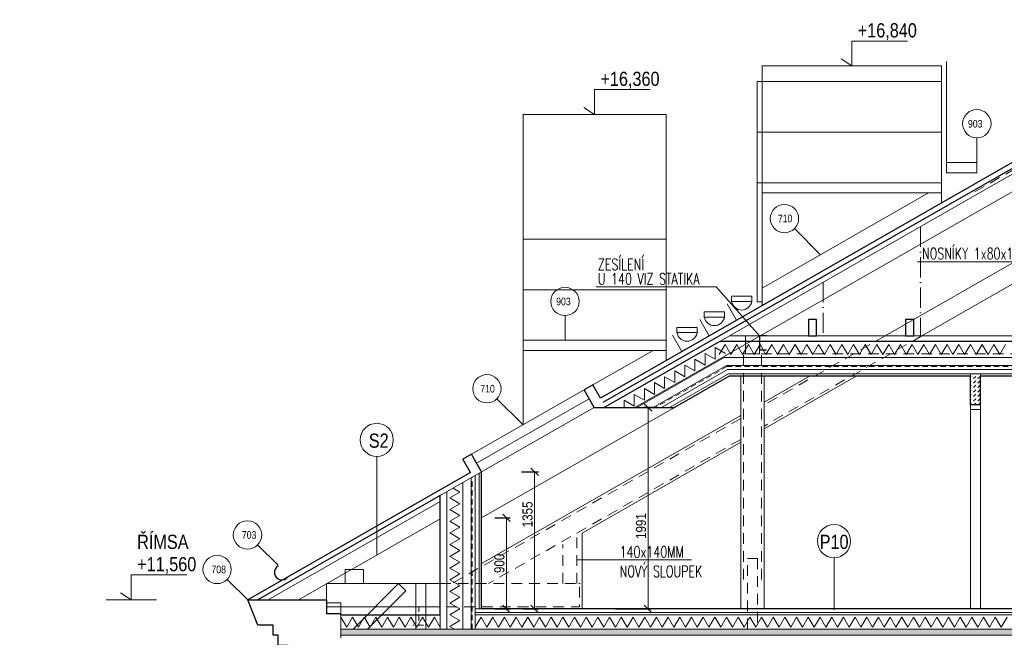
# Model space of a CAD drawing. Header units: millimetres. Extents: x -300958 to -108039, y 30118 to 292543.
# Tile 13 of 256: x -235785 to -226058, y 55558 to 61663. Entities that reach past the tile are written whole.
import ezdxf
from ezdxf.enums import TextEntityAlignment as Align

# ---------------------------------------------------------------- set-up
doc = ezdxf.new("R2010")
doc.units = ezdxf.units.MM
doc.header["$MEASUREMENT"] = 0
doc.linetypes.add('CERCHOVANA1', pattern=[6, 4, -1, 0, -1])
doc.linetypes.add('DGN Style 2', pattern=[879.857395, 527.914437, -351.942958])
doc.layers.get('0').update_dxf_attribs({"lineweight": 13})
doc.layers.get('Defpoints').update_dxf_attribs({"color": 3, "lineweight": 13})
for name, color, linetype, lineweight in [('A_Krokev', 134, 'CERCHOVANA1', 9), ('A_Vodorovné prvky krovu', 133, 'Continuous', 9), ('A_Řezy', 182, 'Continuous', 9), ('dims', 7, 'Continuous', 9), ('legenda', 7, 'Continuous', 13), ('Materiály', 1, 'Continuous', 13), ('navrh', 1, 'Continuous', 9), ('OCEL', 7, 'Continuous', 13), ('popis', 7, 'Continuous', 9), ('PSV', 7, 'Continuous', 13), ('tenka', 7, 'Continuous', 13), ('výškové kóty', 7, 'Continuous', 13), ('walls', 7, 'Continuous', 13)]:
    doc.layers.add(name, color=color, linetype=linetype, lineweight=lineweight)
doc.styles.add('STYLE-0', font='ARIALN.TTF')
doc.styles.add('Style-Arial', font='arial.ttf')
doc.dimstyles.new('arch', dxfattribs={"dimscale": 50, "dimtxt": 2.5, "dimasz": 2.5, "dimexe": 1.25, "dimexo": 0.9, "dimtad": 1, "dimdec": 0, "dimtxsty": 'STYLE-0', "dimblk": 'ARCHTICK', "dimcen": 2.5, "dimadec": 0, "dimazin": 0, "dimtfac": 1, "dimtdec": 0, "dimtmove": 2, "dimatfit": 3, "dimldrblk": 'ARCHTICK', "dimfxl": 0, "dimarcsym": 0})

# ---------------------------------------------------------------- blocks, each defined once
blk = doc.blocks.new('_ArchTick')
at = {"color": 0, "linetype": 'ByBlock', "flags": 128}
blk.add_lwpolyline([(-0.5, -0.5), (0.5, 0.5)], dxfattribs=at)
blk = doc.blocks.new('*D1108')
at = {"layer": 'Defpoints', "color": 0, "linetype": 'Continuous'}
for p in [(-229449.3, 57829.6), (-229973.8, 55838.8), (-229576.9, 55838.8)]:
    blk.add_point(p, dxfattribs=at)
at = {"layer": 'dims', "color": 0, "linetype": 'Continuous', "lineweight": -2}
for p, q in [((-229524.3, 57829.6), (-229614.4, 57829.6)), ((-229898.8, 55838.8), (-229539.4, 55838.8))]:
    blk.add_line(p, q, dxfattribs=at)
at = {"layer": 'dims', "linetype": 'Continuous', "lineweight": 0}
blk.add_line((-229576.9, 57829.6), (-229576.9, 55838.8), dxfattribs=at)
at = {"layer": 'dims', "linetype": 'Continuous', "lineweight": 0, "xscale": 75, "yscale": 75, "zscale": 75}
for p, rotation in [((-229576.9, 57829.6), 90), ((-229576.9, 55838.8), 270)]:
    blk.add_blockref('_ArchTick', p, dxfattribs=dict(at, rotation=rotation))
at = {"layer": 'dims', "color": 0, "linetype": 'Continuous', "insert": (-229646.7, 56657.3), "char_height": 100, "attachment_point": 5, "rotation": 90, "style": 'STYLE-0'}
blk.add_mtext('1991', dxfattribs=at)
blk = doc.blocks.new('*D1249')
at = {"layer": 'Defpoints', "color": 0, "linetype": 'Continuous'}
for p in [(-231165.3, 56738.8), (-231165.3, 55838.8), (-230976, 55838.8)]:
    blk.add_point(p, dxfattribs=at)
at = {"layer": 'dims', "color": 0, "linetype": 'Continuous', "lineweight": -2}
for p, q in [((-231090.3, 56738.8), (-230938.5, 56738.8)), ((-231090.3, 55838.8), (-230938.5, 55838.8))]:
    blk.add_line(p, q, dxfattribs=at)
at = {"layer": 'dims', "linetype": 'Continuous', "lineweight": 0}
blk.add_line((-230976, 56738.8), (-230976, 55838.8), dxfattribs=at)
at = {"layer": 'dims', "linetype": 'Continuous', "lineweight": 0, "xscale": 75, "yscale": 75, "zscale": 75}
for p, rotation in [((-230976, 56738.8), 90), ((-230976, 55838.8), 270)]:
    blk.add_blockref('_ArchTick', p, dxfattribs=dict(at, rotation=rotation))
at = {"layer": 'dims', "color": 0, "linetype": 'Continuous', "insert": (-231045.8, 56288.8), "char_height": 100, "attachment_point": 5, "rotation": 90, "style": 'STYLE-0'}
blk.add_mtext('900', dxfattribs=at)
blk = doc.blocks.new('*D1535')
at = {"layer": 'Defpoints', "color": 0, "linetype": 'Continuous'}
for p in [(-230903.4, 57193.9), (-230887.4, 55838.8), (-230698.1, 55838.8)]:
    blk.add_point(p, dxfattribs=at)
at = {"layer": 'dims', "color": 0, "linetype": 'Continuous', "lineweight": -2}
for p, q in [((-230828.4, 57193.9), (-230660.6, 57193.9)), ((-230812.4, 55838.8), (-230660.6, 55838.8))]:
    blk.add_line(p, q, dxfattribs=at)
at = {"layer": 'dims', "linetype": 'Continuous', "lineweight": 0}
blk.add_line((-230698.1, 57193.9), (-230698.1, 55838.8), dxfattribs=at)
at = {"layer": 'dims', "linetype": 'Continuous', "lineweight": 0, "xscale": 75, "yscale": 75, "zscale": 75}
for p, rotation in [((-230698.1, 57193.9), 90), ((-230698.1, 55838.8), 270)]:
    blk.add_blockref('_ArchTick', p, dxfattribs=dict(at, rotation=rotation))
at = {"layer": 'dims', "color": 0, "linetype": 'Continuous', "insert": (-230767.9, 56772.9), "char_height": 100, "attachment_point": 5, "rotation": 90, "style": 'STYLE-0'}
blk.add_mtext('1355', dxfattribs=at)

msp = doc.modelspace()

# ---------------------------------------------------------------- hatches: boundary and pattern name
at = {"layer": 'Materiály', "linetype": 'Continuous'}
h = msp.add_hatch(dxfattribs=at)
h.set_pattern_fill('AR-SAND', color=256, scale=25, style=0)
h.set_pattern_definition([(37.5, (0, 0), (-1.574834, 48.170594), [0, -38, 0, -42.5, 0, -40.625]), (7.5, (0, 0), (44.244418, 70.553652), [0, -20.5, 0, -34.25, 0, -13.125]), (327.5, (-30.75, 0), (77.8535465, 0.141476), [0, -12.5, 0, -45, 0, -58.75]), (317.5, (-30.75, 0), (75.153165, 21.94189), [0, -6.25, 0, -29.5, 0, -33.75])])
h.paths.add_polyline_path([(-219232.6, 40918.8), (-222367.6, 40918.8), (-222367.6, 40798.8), (-219232.6, 40798.8)])
h.paths.add_polyline_path([(-222367.6, 40918.8), (-222542.6, 40918.8), (-222542.6, 40818.8), (-222898.7, 40818.8), (-222898.7, 40798.8), (-222367.6, 40798.8)])
h.paths.add_polyline_path([(-222898.7, 40818.8), (-226502.6, 40818.8), (-226502.6, 40718.8), (-223662.6, 40718.8), (-223662.6, 40798.8), (-222928.9, 40798.8)])
h.paths.add_polyline_path([(-222898.7, 40818.8), (-222928.9, 40798.8), (-222898.7, 40798.8)], flags=17)
h.paths.add_polyline_path([(-226502.6, 40818.8), (-229732.6, 40818.8), (-229732.6, 40718.8), (-226502.6, 40718.8)])
h.paths.add_polyline_path([(-229732.6, 40818.8), (-229982.6, 40818.8), (-229982.6, 40718.8), (-229732.6, 40718.8)])
h.paths.add_polyline_path([(-228618.5, 40586.4), (-228618.5, 40820.6), (-228466.4, 40820.6), (-228466.4, 40586.4)], flags=9)
h.paths.add_polyline_path([(-218115.5, 46156.5), (-218115.5, 46451.1), (-217963.3, 46451.1), (-217963.3, 46156.5)], flags=9)
h.paths.add_polyline_path([(-217865.5, 49448.5), (-217865.5, 49799.1), (-217713.3, 49799.1), (-217713.3, 49448.5)], flags=9)
h.paths.add_polyline_path([(-218115.5, 42671.5), (-218115.5, 42966.1), (-217963.3, 42966.1), (-217963.3, 42671.5)], flags=9)
h.paths.add_polyline_path([(-218115.5, 40575.3), (-218115.5, 40862.2), (-217963.3, 40862.2), (-217963.3, 40575.3)], flags=9)
h.paths.add_polyline_path([(-218136.8, 39800.3), (-218136.8, 40031.2), (-217984.6, 40031.2), (-217984.6, 39800.3)], flags=9)
h.paths.add_polyline_path([(-227176.8, 42400.8), (-227176.8, 42696.8), (-227024.7, 42696.8), (-227024.7, 42400.8)], flags=9)
h.paths.add_polyline_path([(-228618.5, 42400.8), (-228618.5, 42696.8), (-228466.4, 42696.8), (-228466.4, 42400.8)], flags=9)
h.paths.add_polyline_path([(-225570.1, 42355.8), (-225570.1, 42651.8), (-225418, 42651.8), (-225418, 42355.8)], flags=9)
h.paths.add_polyline_path([(-228618.5, 40138.1), (-228618.5, 40369), (-228466.4, 40369), (-228466.4, 40138.1)], flags=9)
h.paths.add_polyline_path([(-223678.5, 45816.5), (-223678.5, 46111.1), (-223526.3, 46111.1), (-223526.3, 45816.5)], flags=9)
h.paths.add_polyline_path([(-223678.5, 42455.8), (-223678.5, 42751.8), (-223526.3, 42751.8), (-223526.3, 42455.8)], flags=9)
h.paths.add_polyline_path([(-223678.5, 44036.7), (-223678.5, 44270.9), (-223526.3, 44270.9), (-223526.3, 44036.7)], flags=9)
h.paths.add_polyline_path([(-223678.5, 41315.7), (-223678.5, 41549.9), (-223526.3, 41549.9), (-223526.3, 41315.7)], flags=9)
h.paths.add_polyline_path([(-227074.3, 39380.3), (-227074.3, 39611.2), (-226922.2, 39611.2), (-226922.2, 39380.3)], flags=9)
h.paths.add_polyline_path([(-225483.3, 56100.3), (-224845.8, 56100.3), (-224845.8, 55862), (-225483.3, 55862)], flags=9)
h.paths.add_polyline_path([(-217799.5, 56100.3), (-217162, 56100.3), (-217162, 55862), (-217799.5, 55862)], flags=9)
h.paths.add_polyline_path([(-222994.5, 41275.8), (-222724.1, 41320.6), (-222749.2, 41471.7), (-223019.5, 41426.9)], flags=9)
h.paths.add_polyline_path([(-224212.8, 59339.5), (-222728.2, 59339.5), (-222728.2, 58991.3), (-224212.8, 58991.3)], flags=9)
h.paths.add_polyline_path([(-230100.7, 59346.6), (-228890.4, 59346.6), (-228890.3, 58998.4), (-230100.7, 58998.4)], flags=9)
h.paths.add_polyline_path([(-227728.3, 39096.1), (-227216.5, 39096.1), (-227216.5, 38857.8), (-227728.3, 38857.8)], flags=9)
h.paths.add_polyline_path([(-229521.5, 42668.8), (-228646.4, 42668.8), (-228646.4, 42177.8), (-229521.5, 42177.8)], flags=9)
h.paths.add_polyline_path([(-229322, 39948.7), (-228810.3, 39948.7), (-228810.3, 39710.5), (-229322, 39710.5)], flags=9)
h.paths.add_polyline_path([(-229285, 39872.4), (-227602.3, 39872.5), (-227602.3, 39524.3), (-229285, 39524.3)], flags=9)
h.paths.add_polyline_path([(-231871.2, 39605.7), (-230192.3, 39605.7), (-230192.3, 38829), (-231871.2, 38829)], flags=9)
h.paths.add_polyline_path([(-229212.6, 39430.4), (-228112.8, 39430.4), (-228112.8, 38939.4), (-229212.6, 38939.4)], flags=9)
h.paths.add_polyline_path([(-233846.9, 39398.6), (-232194.7, 39398.7), (-232194.7, 39050.5), (-233846.9, 39050.5)], flags=9)
h.paths.add_polyline_path([(-229098.4, 54999.1), (-228349.1, 54999.2), (-228349.1, 54793.9), (-229098.4, 54793.8)], flags=9)
h.paths.add_polyline_path([(-229098.4, 55194.7), (-228379.6, 55194.8), (-228379.6, 54989.5), (-229098.4, 54989.4)], flags=9)
h.paths.add_polyline_path([(-211403.8, 40426), (-207613.8, 40426), (-207613.8, 40280), (-211403.8, 40280)], flags=9)
h.paths.add_polyline_path([(-206340.2, 40408.8), (-205613.8, 40408.8), (-205613.8, 40276.4), (-206340.2, 40276.4)], flags=9)
h.paths.add_polyline_path([(-211944.7, 52318), (-208955.3, 52318), (-208955.3, 52112.7), (-211944.6, 52112.6)], flags=9)
h.paths.add_polyline_path([(-212402.3, 52316.9), (-212270.1, 52316.9), (-212270.1, 52111.6), (-212402.3, 52111.6)], flags=9)
h.paths.add_polyline_path([(-212399.3, 52662.7), (-210098.7, 52662.9), (-210098.7, 52433.7), (-212399.3, 52433.6)], flags=9)
h.paths.add_polyline_path([(-220630.7, 56606.8), (-220295.6, 56606.8), (-220295.6, 56393.9), (-220630.7, 56393.9)], flags=9)
h.paths.add_polyline_path([(-223459.2, 56606.8), (-223124.1, 56606.8), (-223124.1, 56393.9), (-223459.2, 56393.9)], flags=9)
h.paths.add_polyline_path([(-227896.5, 56606.8), (-227561.4, 56606.8), (-227561.4, 56393.9), (-227896.5, 56393.9)], flags=9)
h.paths.add_polyline_path([(-212960.2, 39626), (-207707.7, 39626), (-207707.7, 39449.1), (-212960.2, 39449.1)], flags=9)
h.paths.add_polyline_path([(-224446.6, 39806.1), (-223934.8, 39806.1), (-223934.8, 39567.8), (-224446.6, 39567.8)], flags=9)
h.paths.add_polyline_path([(-232371.6, 57607.3), (-232121.2, 57607.3), (-232121.2, 57392.4), (-232371.6, 57392.4)], flags=9)
h.paths.add_polyline_path([(-222875.9, 40785.2), (-222364.2, 40785.2), (-222364.2, 40546.9), (-222875.9, 40546.9)], flags=9)
h.paths.add_polyline_path([(-222765.6, 57706.6), (-222510.3, 57706.6), (-222510.3, 57493.7), (-222765.6, 57493.7)], flags=9)
h.paths.add_polyline_path([(-219976.4, 54526.6), (-219743.2, 54526.6), (-219743.2, 54316.1), (-219976.4, 54316.1)], flags=9)
h.paths.add_polyline_path([(-234807.9, 41176.1), (-234296.1, 41176.1), (-234296.1, 40937.8), (-234807.9, 40937.8)], flags=9)
h.paths.add_polyline_path([(-230316.5, 54706.6), (-230083.2, 54706.6), (-230083.2, 54496.1), (-230316.5, 54496.1)], flags=9)
h.paths.add_polyline_path([(-222765.6, 54656.6), (-222532.4, 54656.6), (-222532.4, 54446.1), (-222765.6, 54446.1)], flags=9)
h.paths.add_polyline_path([(-225469.3, 51678), (-224951.4, 50215.3), (-225305.9, 50089.8), (-225823.8, 51552.5)], flags=9)
h.paths.add_polyline_path([(-224953.9, 47502.8), (-223579.2, 46845.2), (-223741.5, 46506), (-225116.2, 47163.6)], flags=9)
h.paths.add_polyline_path([(-222744.2, 58941.1), (-222105.4, 58941.1), (-222105.4, 58702.8), (-222744.2, 58702.8)], flags=9)
h.paths.add_polyline_path([(-215943.5, 44706.8), (-214705.1, 44706.8), (-214705.1, 44492), (-215943.5, 44492)], flags=9)
h.paths.add_polyline_path([(-215922.4, 44486.1), (-215410.6, 44486.1), (-215410.6, 44247.8), (-215922.4, 44247.8)], flags=9)
h.paths.add_polyline_path([(-212583.5, 43296.6), (-206340.8, 43296.8), (-206340.8, 43091.4), (-212583.5, 43091.3)], flags=9)
h.paths.add_polyline_path([(-211884.3, 45150.9), (-210798.1, 45150.9), (-210798.1, 45035.8), (-211884.3, 45035.8)], flags=9)
h.paths.add_polyline_path([(-212583.9, 41696.2), (-208047.8, 41696.2), (-208047.8, 41490.9), (-212583.9, 41490.8)], flags=9)
h.paths.add_polyline_path([(-212583.9, 41890.3), (-205727.7, 41890.4), (-205727.7, 41685.1), (-212583.9, 41684.9)], flags=9)
h.paths.add_polyline_path([(-212583.5, 42083.9), (-206291.2, 42084.1), (-206291.2, 41878.7), (-212583.5, 41878.6)], flags=9)
h.paths.add_polyline_path([(-212583.5, 42298.8), (-205719.8, 42298.9), (-205719.8, 42093.6), (-212583.5, 42093.5)], flags=9)
h.paths.add_polyline_path([(-212583.5, 42498.8), (-206659.3, 42498.9), (-206659.3, 42293.6), (-212583.5, 42293.5)], flags=9)
h.paths.add_polyline_path([(-212583.5, 42698.8), (-205800.6, 42698.9), (-205800.6, 42493.6), (-212583.5, 42493.5)], flags=9)
h.paths.add_polyline_path([(-212583.5, 42898.8), (-205891.3, 42898.9), (-205891.3, 42693.6), (-212583.5, 42693.5)], flags=9)
h.paths.add_polyline_path([(-212583.5, 43098.8), (-205573.6, 43098.9), (-205573.6, 42893.6), (-212583.5, 42893.5)], flags=9)
h.paths.add_polyline_path([(-212573.1, 43911), (-210695.1, 43911.1), (-210695.1, 43682), (-212573.1, 43681.8)], flags=9)
h.paths.add_polyline_path([(-212583.5, 43499), (-205582.7, 43499.1), (-205582.7, 43293.8), (-212583.5, 43293.6)], flags=9)
h.paths.add_polyline_path([(-212583.5, 43699), (-205754.1, 43699.1), (-205754.1, 43493.8), (-212583.5, 43493.6)], flags=9)
h.paths.add_polyline_path([(-211884, 46664.7), (-211108, 46664.7), (-211108, 46549.6), (-211884, 46549.6)], flags=9)
h.paths.add_polyline_path([(-211884.1, 46291), (-211034.2, 46291), (-211034.2, 46158.3), (-211884.1, 46158.3)], flags=9)
h.paths.add_polyline_path([(-211884.3, 45632.8), (-209796.3, 45632.8), (-209796.3, 45335.4), (-211884.3, 45335.4)], flags=9)
h.paths.add_polyline_path([(-211884.2, 46006.5), (-210395.8, 46006.5), (-210395.8, 45729.8), (-211884.2, 45729.8)], flags=9)
h.paths.add_polyline_path([(-211884, 47038.4), (-210639, 47038.4), (-210639, 46905.7), (-211884, 46905.7)], flags=9)
h.paths.add_polyline_path([(-212528.4, 47501.1), (-210602.8, 47501.2), (-210602.8, 47272), (-212528.4, 47271.9)], flags=9)
h.paths.add_polyline_path([(-234504.8, 39526.1), (-233993, 39526.1), (-233993, 39287.8), (-234504.8, 39287.8)], flags=9)
h.paths.add_polyline_path([(-233114.3, 40874.9), (-232589.7, 40874.9), (-232589.7, 40669.5), (-233114.3, 40669.5)], flags=9)
h.paths.add_polyline_path([(-225389.8, 39975.2), (-224878.1, 39975.2), (-224878.1, 39736.9), (-225389.8, 39736.9)], flags=9)
h.paths.add_polyline_path([(-220079.8, 40765.2), (-219568, 40765.2), (-219568, 40526.9), (-220079.8, 40526.9)], flags=9)
h.paths.add_polyline_path([(-228214.4, 39945.2), (-227702.6, 39945.2), (-227702.6, 39706.9), (-228214.4, 39706.9)], flags=9)
h.paths.add_polyline_path([(-229353, 46153.4), (-229129.3, 46153.4), (-229129.3, 45948.1), (-229353, 45948.1)], flags=9)
h.paths.add_polyline_path([(-229101.5, 45719.1), (-226775, 45719), (-226775, 45513.7), (-229101.5, 45513.8)], flags=9)
h.paths.add_polyline_path([(-229112.9, 46370.7), (-226775, 46370.6), (-226775, 46165.3), (-229112.9, 46165.3)], flags=9)
h.paths.add_polyline_path([(-215953.6, 41926.8), (-214723.9, 41926.8), (-214723.9, 41712), (-215953.6, 41712)], flags=9)
h.paths.add_polyline_path([(-215963.8, 41706.1), (-215452, 41706.1), (-215452, 41467.8), (-215963.8, 41467.8)], flags=9)
h.paths.add_polyline_path([(-234012.5, 43127.9), (-233811.8, 43132.3), (-233807.3, 42927), (-234008, 42922.6)], flags=9)
h.paths.add_polyline_path([(-235655.8, 43597.5), (-234388.3, 43597.6), (-234388.3, 43392.2), (-235655.8, 43392.2)], flags=9)
h.paths.add_polyline_path([(-234259.8, 56606.8), (-233693.9, 56606.8), (-233693.9, 56358.2), (-234259.8, 56358.2)], flags=9)
h.paths.add_polyline_path([(-234259.8, 56386.1), (-233622.3, 56386.1), (-233622.3, 56147.8), (-234259.8, 56147.8)], flags=9)
h.paths.add_polyline_path([(-233571.2, 43395.1), (-233325, 43395.1), (-233325, 43182.1), (-233571.2, 43182.1)], flags=9)
h.paths.add_polyline_path([(-218007.4, 61282.7), (-217166.6, 61282.7), (-217166.6, 60934.5), (-218007.4, 60934.5)], flags=9)
h.paths.add_polyline_path([(-224774, 61282.7), (-223933.3, 61282.7), (-223933.3, 60934.5), (-224774, 60934.5)], flags=9)
h.paths.add_polyline_path([(-234075.4, 44078.9), (-233813.7, 44078.9), (-233813.7, 43873.6), (-234075.4, 43873.6)], flags=9)
h.paths.add_polyline_path([(-234075.4, 44296.1), (-233889.9, 44296.1), (-233889.9, 44090.7), (-234075.4, 44090.7)], flags=9)
h.paths.add_polyline_path([(-235655.8, 44078.9), (-234289.3, 44078.9), (-234289.3, 43873.6), (-235655.8, 43873.6)], flags=9)
h.paths.add_polyline_path([(-235655.8, 44296.1), (-234194, 44296.1), (-234194, 44090.8), (-235655.8, 44090.7)], flags=9)
h.paths.add_polyline_path([(-234075.4, 44513.3), (-233889.9, 44513.3), (-233889.9, 44307.9), (-234075.4, 44307.9)], flags=9)
h.paths.add_polyline_path([(-235655.8, 44513.3), (-234681.7, 44513.3), (-234681.7, 44308), (-235655.8, 44307.9)], flags=9)
h.paths.add_polyline_path([(-235785.4, 44866.2), (-235539.2, 44866.2), (-235539.2, 44656.2), (-235785.4, 44656.2)], flags=9)
h.paths.add_polyline_path([(-228354.8, 46805), (-226775, 46805), (-226775, 46599.7), (-228354.8, 46599.7)], flags=9)
h.paths.add_polyline_path([(-229240.8, 46805), (-229127.6, 46805), (-229127.6, 46599.7), (-229240.8, 46599.7)], flags=9)
h.paths.add_polyline_path([(-226873.1, 47320.6), (-226627.7, 47320.6), (-226627.7, 47110), (-226873.1, 47110)], flags=9)
h.paths.add_polyline_path([(-229278.9, 47022.2), (-229127.6, 47022.2), (-229127.6, 46816.8), (-229278.9, 46816.8)], flags=9)
h.paths.add_polyline_path([(-229379.6, 45936.2), (-229129.3, 45936.2), (-229129.3, 45730.9), (-229379.6, 45730.9)], flags=9)
h.paths.add_polyline_path([(-227878.6, 45936.3), (-226775, 45936.2), (-226775, 45730.9), (-227878.6, 45730.9)], flags=9)
h.paths.add_polyline_path([(-227124.3, 46153.4), (-226775, 46153.4), (-226775, 45948.1), (-227124.3, 45948.1)], flags=9)
h.paths.add_polyline_path([(-228236.7, 46587.8), (-226775, 46587.8), (-226775, 46382.5), (-228236.7, 46382.5)], flags=9)
h.paths.add_polyline_path([(-229036.1, 45501.9), (-226778.1, 45501.9), (-226778.1, 45296.6), (-229036.1, 45296.5)], flags=9)
h.paths.add_polyline_path([(-229017.4, 45284.7), (-226805.2, 45284.7), (-226805.2, 45079.4), (-229017.4, 45079.3)], flags=9)
h.paths.add_polyline_path([(-229377.9, 45284.7), (-229127.6, 45284.7), (-229127.6, 45079.3), (-229377.9, 45079.3)], flags=9)
h.paths.add_polyline_path([(-229377.9, 45501.9), (-229127.6, 45501.9), (-229127.6, 45296.5), (-229377.9, 45296.5)], flags=9)
h.paths.add_polyline_path([(-229236.9, 46587.8), (-229127.6, 46587.8), (-229127.6, 46382.5), (-229237, 46382.5)], flags=9)
h.paths.add_polyline_path([(-229240.8, 45719), (-229127.6, 45719), (-229127.6, 45513.7), (-229240.8, 45513.7)], flags=9)
h.paths.add_polyline_path([(-228709.1, 47022.2), (-226775, 47022.2), (-226775, 46816.8), (-228709.1, 46816.9)], flags=9)
h.paths.add_polyline_path([(-229377.9, 46370.6), (-229127.6, 46370.6), (-229127.6, 46165.3), (-229377.9, 46165.3)], flags=9)
h.paths.add_polyline_path([(-230281.6, 41946.8), (-230036.3, 41946.8), (-230036.3, 41736.3), (-230281.6, 41736.3)], flags=9)
h.paths.add_polyline_path([(-225071.7, 42046.8), (-224825.5, 42046.8), (-224825.5, 41833.9), (-225071.7, 41833.9)], flags=9)
h.paths.add_polyline_path([(-216440.4, 57388.8), (-215794, 57388.8), (-215794, 57183.5), (-216440.4, 57183.5)], flags=9)
h.paths.add_polyline_path([(-218704.2, 59776.1), (-218066.7, 59776.1), (-218066.7, 59537.8), (-218704.2, 59537.8)], flags=9)
h.paths.add_polyline_path([(-227540.8, 61663.4), (-226903.3, 61663.4), (-226903.3, 61425.1), (-227540.8, 61425.1)], flags=9)
h.paths.add_polyline_path([(-230082.8, 61183.8), (-229445.3, 61183.8), (-229445.3, 60945.5), (-230082.8, 60945.5)], flags=9)
h.paths.add_polyline_path([(-221795.9, 56100.3), (-221158.4, 56100.3), (-221158.4, 55862), (-221795.9, 55862)], flags=9)
h.paths.add_polyline_path([(-216092.7, 54751.1), (-214947.1, 54751.1), (-214947.1, 54545.8), (-216092.7, 54545.8)], flags=9)
h.paths.add_polyline_path([(-223347.4, 51527.2), (-222095.2, 50658.8), (-222309.5, 50349.8), (-223561.7, 51218.2)], flags=9)
h.paths.add_polyline_path([(-231266.1, 47456.3), (-229952, 46684.6), (-230142.4, 46360.4), (-231456.5, 47132)], flags=9)
h.paths.add_polyline_path([(-212960.2, 39860.2), (-207827.6, 39860.2), (-207827.6, 39683.2), (-212960.2, 39683.2)], flags=9)
h.paths.add_polyline_path([(-205897.1, 39234.1), (-205613.8, 39234.1), (-205613.8, 39120), (-205897.1, 39120)], flags=9)
h.paths.add_polyline_path([(-212951.3, 40126), (-209962.4, 40126), (-209962.4, 39979.7), (-212951.3, 39979.7)], flags=9)
h.paths.add_polyline_path([(-209332.7, 40726), (-205613.8, 40726), (-205613.8, 40579.7), (-209332.7, 40579.7)], flags=9)
h.paths.add_polyline_path([(-209715.7, 40926), (-205632.2, 40926), (-205632.2, 40779.7), (-209715.7, 40779.7)], flags=9)
h.paths.add_polyline_path([(-207451.3, 40126), (-207002.2, 40126), (-207002.2, 39993.3), (-207451.3, 39993.3)], flags=9)
h.paths.add_polyline_path([(-207451.3, 39251.3), (-206949, 39251.3), (-206949, 39118.6), (-207451.3, 39118.6)], flags=9)
h.paths.add_polyline_path([(-207451.3, 38951.3), (-206583.2, 38951.3), (-206583.2, 38818.6), (-207451.3, 38818.6)], flags=9)
h.paths.add_polyline_path([(-205802.5, 38934.6), (-205607.6, 38934.6), (-205607.6, 38782.4), (-205802.5, 38782.4)], flags=9)
h.paths.add_polyline_path([(-207451.3, 40408.8), (-207057.4, 40408.8), (-207057.4, 40295), (-207451.3, 40295)], flags=9)
h.paths.add_polyline_path([(-212951.3, 39251.3), (-212494.7, 39251.3), (-212494.7, 39118.6), (-212951.3, 39118.6)], flags=9)
h.paths.add_polyline_path([(-212951.3, 40408.8), (-212389.4, 40408.8), (-212389.4, 40293.7), (-212951.3, 40293.7)], flags=9)
h.paths.add_polyline_path([(-212951.3, 40908.8), (-212231.3, 40908.8), (-212231.3, 40793.7), (-212951.3, 40793.7)], flags=9)
h.paths.add_polyline_path([(-207083.8, 40111.1), (-205665.8, 40111.1), (-205665.8, 39742.6), (-207083.8, 39742.6)], flags=9)
h.paths.add_polyline_path([(-212963.9, 39061), (-210629.7, 39061), (-210629.7, 38839.8), (-212963.9, 38839.8)], flags=9)
h.paths.add_polyline_path([(-223048.5, 61571.2), (-222336.1, 61571.2), (-222336.1, 61324.9), (-223048.5, 61324.9)], flags=9)
h.paths.add_polyline_path([(-223048.5, 61350.4), (-222410.9, 61350.4), (-222410.9, 61112.1), (-223048.5, 61112.1)], flags=9)
h.paths.add_polyline_path([(-227733.4, 59870.8), (-227448.4, 60037.6), (-227344.7, 59860.4), (-227629.7, 59693.6)], flags=9)
h.paths.add_polyline_path([(-218637.6, 41946.8), (-218152.4, 41946.8), (-218152.4, 41736.3), (-218637.6, 41736.3)], flags=9)
h.paths.add_polyline_path([(-218722.8, 41726.1), (-218211, 41726.1), (-218211, 41487.8), (-218722.8, 41487.8)], flags=9)
h.paths.add_polyline_path([(-218637.6, 45046.8), (-218143.6, 45046.8), (-218143.6, 44836.3), (-218637.6, 44836.3)], flags=9)
h.paths.add_polyline_path([(-218722.8, 44826.1), (-218159.4, 44826.1), (-218159.4, 44587.8), (-218722.8, 44587.8)], flags=9)
h.paths.add_polyline_path([(-218722.8, 56296.1), (-218085.2, 56296.1), (-218085.2, 56057.8), (-218722.8, 56057.8)], flags=9)
h.paths.add_polyline_path([(-218722.8, 56516.8), (-218213.5, 56516.8), (-218213.5, 56306.8), (-218722.8, 56306.8)], flags=9)
h.paths.add_polyline_path([(-218722.8, 52906.8), (-218218.1, 52906.8), (-218218.1, 52693.9), (-218722.8, 52693.9)], flags=9)
h.paths.add_polyline_path([(-218637.6, 48916.8), (-218130.9, 48916.8), (-218130.9, 48706.3), (-218637.6, 48706.3)], flags=9)
h.paths.add_polyline_path([(-218722.8, 52686.1), (-218174.4, 52686.1), (-218174.4, 52447.8), (-218722.8, 52447.8)], flags=9)
h.paths.add_polyline_path([(-218722.8, 48696.1), (-218174.4, 48696.1), (-218174.4, 48457.8), (-218722.8, 48457.8)], flags=9)
h.paths.add_polyline_path([(-234970, 43183.1), (-234458.3, 43183.1), (-234458.3, 42944.8), (-234970, 42944.8)], flags=9)
h.paths.add_polyline_path([(-222692.2, 56296.1), (-222054.7, 56296.1), (-222054.7, 56057.8), (-222692.2, 56057.8)], flags=9)
h.paths.add_polyline_path([(-222692.2, 56516.8), (-222182.9, 56516.8), (-222182.9, 56306.8), (-222692.2, 56306.8)], flags=9)
h.paths.add_polyline_path([(-231290, 51524.2), (-229952, 50738.4), (-230142.4, 50414.2), (-231480.4, 51199.9)], flags=9)
h.paths.add_polyline_path([(-220079.8, 40126.1), (-219568, 40126.1), (-219568, 39887.8), (-220079.8, 39887.8)], flags=9)
h.paths.add_polyline_path([(-228354.7, 48516.1), (-227806.4, 48516.1), (-227806.4, 48277.8), (-228354.7, 48277.8)], flags=9)
h.paths.add_polyline_path([(-227012.9, 52486.1), (-226464.5, 52486.1), (-226464.5, 52247.8), (-227012.9, 52247.8)], flags=9)
h.paths.add_polyline_path([(-230335.5, 52956.8), (-230088.9, 52956.8), (-230088.9, 52743.9), (-230335.5, 52743.9)], flags=9)
h.paths.add_polyline_path([(-222783.5, 52913.4), (-222536.9, 52913.4), (-222536.9, 52700.5), (-222783.5, 52700.5)], flags=9)
h.paths.add_polyline_path([(-218820.6, 40626.1), (-218308.8, 40626.1), (-218308.8, 40387.8), (-218820.6, 40387.8)], flags=9)
h.paths.add_polyline_path([(-227728.3, 41946.8), (-227243.2, 41946.8), (-227243.2, 41736.3), (-227728.3, 41736.3)], flags=9)
h.paths.add_polyline_path([(-227728.3, 41726.1), (-227216.5, 41726.1), (-227216.5, 41487.8), (-227728.3, 41487.8)], flags=9)
h.paths.add_polyline_path([(-227728.3, 52866.8), (-227223.6, 52866.8), (-227223.6, 52653.9), (-227728.3, 52653.9)], flags=9)
h.paths.add_polyline_path([(-229001, 48916.8), (-228494.4, 48916.8), (-228494.4, 48706.3), (-229001, 48706.3)], flags=9)
h.paths.add_polyline_path([(-228329.7, 45046.8), (-227835.8, 45046.8), (-227835.8, 44836.3), (-228329.7, 44836.3)], flags=9)
h.paths.add_polyline_path([(-227728.3, 52646.1), (-227179.9, 52646.1), (-227179.9, 52407.8), (-227728.3, 52407.8)], flags=9)
h.paths.add_polyline_path([(-229001, 48696.1), (-228452.7, 48696.1), (-228452.7, 48457.8), (-229001, 48457.8)], flags=9)
h.paths.add_polyline_path([(-228329.7, 44826.1), (-227766.4, 44826.1), (-227766.4, 44587.8), (-228329.7, 44587.8)], flags=9)
h = msp.add_hatch(dxfattribs=at)
h.set_pattern_fill('DASH', color=256, scale=250, angle=45, style=0)
h.paths.add_polyline_path([(-226392.6, 57858.8), (-226292.6, 57858.8), (-226292.6, 58138.8), (-226292.6, 58163.8), (-226392.6, 58163.8), (-226392.6, 58138.8)])
at = {"layer": 'Materiály', "linetype": 'Continuous', "lineweight": 0}
h = msp.add_hatch(dxfattribs=at)
h.set_pattern_fill('ANSI35', color=256, scale=250, style=0)
h.paths.add_polyline_path([(-232612.6, 55638.8), (-232612.6, 55578.8), (-221818.7, 55578.8), (-221818.7, 55638.8)])
h.paths.add_polyline_path([(-223678.5, 55562.3), (-223678.5, 55792.5), (-223526.3, 55792.5), (-223526.3, 55562.3)], flags=9)

# ---------------------------------------------------------------- linework, layer by layer
at = {"layer": 'A_Krokev', "ltscale": 50}
for p, q in [((-226887.2, 59616.4), (-226887.2, 58538.8)), ((-227847.2, 59067.1), (-227847.2, 58538.8))]:
    msp.add_line(p, q, dxfattribs=at)
at = {"layer": 'A_Vodorovné prvky krovu'}
for p, q in [((-224921.7, 60741.2), (-229711.6, 58000.1)), ((-224948.5, 60553), (-229707.6, 57829.6)), ((-224948.5, 59846.1), (-227233.8, 58538.8)), ((-224948.5, 59638.7), (-226871.3, 58538.8)), ((-231631.2, 56901.6), (-233331.3, 55928.8)), ((-231631.2, 56728.8), (-233029.2, 55928.8))]:
    msp.add_line(p, q, dxfattribs=at)
at = {"layer": 'A_Vodorovné prvky krovu', "linetype": 'DGN Style 2', "ltscale": 0.2}
for p, q in [((-225952.6, 60189.7), (-226412.6, 59924.1)), ((-227233.8, 58538.8), (-228430.9, 57854)), ((-226871.3, 58538.8), (-228430.9, 57646.6)), ((-228635.9, 56128.8), (-228635.9, 58358.8)), ((-228635.9, 58358.8), (-219232.6, 58358.8)), ((-228455.9, 56128.8), (-228455.9, 58357.2)), ((-228660.9, 57722.4), (-231516.7, 56088.8)), ((-228660.9, 57515), (-231154.2, 56088.8)), ((-230279.8, 56088.8), (-230279.8, 56556.9)), ((-230419.8, 56088.8), (-230419.8, 56476.8))]:
    msp.add_line(p, q, dxfattribs=at)
msp.add_lwpolyline([(-228595.9, 56338.8), (-228495.9, 56338.8), (-228495.9, 55638.8), (-228595.9, 55638.8), (-228595.9, 56338.8)], dxfattribs=at)
at = {"layer": 'A_Vodorovné prvky krovu'}
for points in [[(-232752.6, 55858.8), (-232752.6, 56088.8), (-231631.2, 56088.8)], [(-231631.2, 55858.8), (-232752.6, 55858.8)]]:
    msp.add_lwpolyline(points, dxfattribs=at)
at = {"layer": 'A_Vodorovné prvky krovu', "linetype": 'DGN Style 2', "ltscale": 0.2, "flags": 128}
msp.add_lwpolyline([(-231631.2, 56088.8), (-230254.8, 56088.8), (-230254.8, 56088.8), (-230254.8, 55858.8), (-231631.2, 55858.8)], dxfattribs=at)
at = {"layer": 'A_Řezy', "ltscale": 0.4}
for points in [[(-228475.9, 58358.8), (-228615.9, 58358.8), (-228615.9, 58538.8), (-228475.9, 58538.8), (-228475.9, 58358.8)], [(-232389.8, 56228.8), (-232569.8, 56228.8), (-232569.8, 56088.8), (-232389.8, 56088.8), (-232389.8, 56228.8)], [(-232612.6, 55898.8), (-232752.6, 55898.8), (-232752.6, 55788.8), (-232612.6, 55788.8), (-232612.6, 55898.8)]]:
    msp.add_lwpolyline(points, dxfattribs=at)
at = {"layer": 'legenda', "linetype": 'Continuous'}
msp.add_line((-232257.8, 57345.7), (-232257.8, 56370.2), dxfattribs=at)
at = {"layer": 'legenda', "linetype": 'Continuous', "lineweight": 0}
msp.add_line((-227740.1, 56345.3), (-227740.1, 55828.8), dxfattribs=at)
at = {"layer": 'legenda', "linetype": 'Continuous', "lineweight": 0, "flags": 128}
msp.add_lwpolyline([(-230279.8, 56322.8), (-229898.7, 56322.8), (-229148, 56322.8)], dxfattribs=at)
at = {"layer": 'legenda', "linetype": 'Continuous', "lineweight": 0}
for centre in [(-232257.8, 57509.5), (-227740.1, 56509.1)]:
    msp.add_circle(centre, 163.8, dxfattribs=at)
at = {"layer": 'Materiály', "linetype": 'Continuous'}
for p, q in [((-228823.9, 58323.8), (-229687.4, 57829.6)), ((-219232.6, 58323.8), (-228823.9, 58323.8)), ((-228802.6, 58243.8), (-229526.4, 57829.6)), ((-228792, 58203.8), (-229445.8, 57829.6)), ((-219232.6, 58243.8), (-228802.6, 58243.8)), ((-219232.6, 58203.8), (-228792, 58203.8)), ((-228781.4, 58163.8), (-229365.3, 57829.6)), ((-219232.6, 58163.8), (-228781.4, 58163.8)), ((-226392.6, 57858.8), (-226392.6, 55838.8)), ((-226292.6, 57858.8), (-226292.6, 55838.8)), ((-231326.2, 55638.8), (-231326.2, 57133.8)), ((-231286.2, 55638.8), (-231286.2, 57156.7)), ((-231246.2, 55838.8), (-231246.2, 57179.6)), ((-231406.2, 55638.8), (-231406.2, 57088)), ((-231566.2, 55638.8), (-231566.2, 56996.4)), ((-231221.2, 55838.8), (-231286.2, 55838.8)), ((-231631.2, 55778.8), (-231631.2, 55638.8))]:
    msp.add_line(p, q, dxfattribs=at)
at = {"layer": 'Materiály', "linetype": 'Continuous', "lineweight": 0}
msp.add_line((-231631.2, 56959.3), (-231221.2, 57193.9), dxfattribs=at)
at = {"layer": 'Materiály', "linetype": 'Continuous', "flags": 128}
for points in [[(-229413.5, 58017.5), (-229413.5, 58017.5), (-229413.5, 58017.5), (-229413.5, 58133), (-229313.5, 58075.3), (-229313.5, 58190.7), (-229213.5, 58133), (-229213.5, 58248.5), (-229113.5, 58190.7), (-229113.5, 58306.2), (-229013.5, 58248.5), (-229013.5, 58363.9), (-228913.5, 58306.2), (-228913.5, 58421.7), (-228813.5, 58363.9), (-228813.5, 58363.9)], [(-228874.3, 58353.8), (-228816.6, 58453.8), (-228758.9, 58353.8), (-228701.1, 58453.8), (-228643.4, 58353.8), (-228585.7, 58453.8), (-228527.9, 58353.8), (-228470.2, 58453.8), (-228412.5, 58353.8), (-228354.7, 58453.8), (-228297, 58353.8), (-228239.3, 58453.8), (-228181.5, 58353.8), (-228123.8, 58453.8), (-228066.1, 58353.8), (-228008.3, 58453.8), (-227950.6, 58353.8), (-227892.8, 58453.8), (-227835.1, 58353.8), (-227777.4, 58453.8), (-227719.6, 58353.8), (-227661.9, 58453.8), (-227604.2, 58353.8), (-227546.4, 58453.8), (-227546.4, 58453.8)], [(-227546.4, 58453.8), (-227488.7, 58353.8), (-227488.7, 58353.8), (-227431, 58453.8), (-227373.2, 58353.8), (-227315.5, 58453.8), (-227257.8, 58353.8), (-227200, 58453.8), (-227142.3, 58353.8), (-227084.6, 58453.8), (-227026.8, 58353.8), (-226969.1, 58453.8), (-226911.4, 58353.8), (-226853.6, 58453.8), (-226795.9, 58353.8), (-226738.1, 58453.8), (-226680.4, 58353.8), (-226622.7, 58453.8), (-226564.9, 58353.8), (-226507.2, 58453.8), (-226449.5, 58353.8), (-226391.7, 58453.8), (-226334, 58353.8), (-226276.3, 58453.8), (-226218.5, 58353.8), (-226160.8, 58453.8), (-226103.1, 58353.8), (-226045.3, 58453.8)], [(-229813.5, 57829.6), (-229813.5, 57902.1), (-229713.5, 57844.3), (-229713.5, 57959.8), (-229613.5, 57902.1), (-229613.5, 58017.5), (-229513.5, 57959.8), (-229513.5, 58075.3), (-229413.5, 58017.5), (-229413.5, 58017.5)], [(-231436.2, 55838.8), (-231536.2, 55896.5), (-231436.2, 55954.2), (-231536.2, 56012), (-231436.2, 56069.7), (-231536.2, 56127.4), (-231436.2, 56185.2), (-231536.2, 56242.9), (-231436.2, 56300.7), (-231536.2, 56358.4), (-231436.2, 56416.1), (-231536.2, 56473.9), (-231436.2, 56531.6), (-231536.2, 56589.3), (-231436.2, 56647.1), (-231536.2, 56704.8), (-231436.2, 56762.5), (-231536.2, 56820.3), (-231436.2, 56878), (-231536.2, 56935.7), (-231436.2, 56993.5), (-231503.5, 57032.3)], [(-231436.2, 55838.8), (-231536.2, 55781), (-231436.2, 55723.3), (-231536.2, 55665.6), (-231489.8, 55638.8)], [(-232612.6, 55758.8), (-232554.9, 55658.8), (-232497.1, 55758.8), (-232439.4, 55658.8), (-232381.7, 55758.8), (-232323.9, 55658.8), (-232266.2, 55758.8), (-232208.4, 55658.8), (-232150.7, 55758.8), (-232093, 55658.8), (-232035.2, 55758.8), (-231977.5, 55658.8), (-231919.8, 55758.8), (-231862, 55658.8), (-231804.3, 55758.8), (-231746.6, 55658.8), (-231688.8, 55758.8), (-231631.2, 55658.9)], [(-231286.2, 55661.4), (-231284.7, 55658.8), (-231227, 55758.8)], [(-229841.3, 55758.8), (-229899, 55658.8), (-229956.8, 55758.8), (-230014.5, 55658.8), (-230072.3, 55758.8), (-230130, 55658.8), (-230187.7, 55758.8), (-230245.5, 55658.8), (-230303.2, 55758.8), (-230360.9, 55658.8), (-230418.7, 55758.8), (-230476.4, 55658.8), (-230534.1, 55758.8), (-230591.9, 55658.8), (-230649.6, 55758.8), (-230707.3, 55658.8), (-230765.1, 55758.8), (-230822.8, 55658.8), (-230880.5, 55758.8), (-230938.3, 55658.8), (-230996, 55758.8), (-231053.7, 55658.8), (-231111.5, 55758.8), (-231169.2, 55658.8), (-231227, 55758.8)], [(-229841.3, 55758.8), (-229783.6, 55658.8), (-229725.8, 55758.8), (-229668.1, 55658.8), (-229610.4, 55758.8), (-229552.6, 55658.8), (-229494.9, 55758.8), (-229437.2, 55658.8), (-229379.4, 55758.8), (-229321.7, 55658.8), (-229264, 55758.8), (-229206.2, 55658.8), (-229148.5, 55758.8), (-229090.8, 55658.8), (-229033, 55758.8), (-228975.3, 55658.8), (-228917.5, 55758.8), (-228859.8, 55658.8), (-228802.1, 55758.8), (-228744.3, 55658.8), (-228686.6, 55758.8), (-228628.9, 55658.8), (-228571.1, 55758.8), (-228513.4, 55658.8), (-228455.7, 55758.8)], [(-226030.8, 55758.8), (-226088.5, 55658.8), (-226146.3, 55758.8), (-226204, 55658.8), (-226261.7, 55758.8), (-226319.5, 55658.8), (-226377.2, 55758.8), (-226434.9, 55658.8), (-226492.7, 55758.8), (-226550.4, 55658.8), (-226608.1, 55758.8), (-226665.9, 55658.8), (-226723.6, 55758.8), (-226781.4, 55658.8), (-226839.1, 55758.8), (-226896.8, 55658.8), (-226954.6, 55758.8), (-227012.3, 55658.8), (-227070, 55758.8), (-227127.8, 55658.8), (-227185.5, 55758.8), (-227243.2, 55658.8), (-227301, 55758.8), (-227358.7, 55658.8), (-227416.4, 55758.8), (-227474.2, 55658.8), (-227531.9, 55758.8), (-227589.6, 55658.8), (-227647.4, 55758.8), (-227705.1, 55658.8), (-227762.8, 55758.8), (-227820.6, 55658.8), (-227878.3, 55758.8), (-227936.1, 55658.8), (-227993.8, 55758.8), (-228051.5, 55658.8), (-228109.3, 55758.8), (-228167, 55658.8), (-228224.7, 55758.8), (-228282.5, 55658.8), (-228340.2, 55758.8), (-228397.9, 55658.8), (-228455.7, 55758.8)]]:
    msp.add_lwpolyline(points, dxfattribs=at)
at = {"layer": 'navrh', "linetype": 'Continuous', "lineweight": 30}
for p, q in [((-224857.6, 60893.1), (-230048.3, 57922.7)), ((-224844.3, 60843.1), (-230023.4, 57879.3)), ((-228866.5, 58483.8), (-230009.6, 57829.6)), ((-219232.6, 58483.8), (-228866.5, 58483.8)), ((-228774.7, 58138.8), (-229315, 57829.6)), ((-226392.6, 58138.8), (-228774.7, 58138.8)), ((-226392.6, 57858.8), (-226392.6, 58138.8)), ((-226292.6, 57858.8), (-226292.6, 58138.8)), ((-220977.1, 58138.8), (-226292.6, 58138.8)), ((-230122.8, 58052.9), (-230209.6, 58003.2)), ((-230110.2, 57829.6), (-230209.6, 58003.2)), ((-230048.3, 57922.7), (-230122.8, 58052.9)), ((-230110.2, 57829.6), (-229315, 57829.6)), ((-226392.6, 57858.8), (-226292.6, 57858.8)), ((-231320.5, 57367.5), (-231407.3, 57317.8)), ((-231332.8, 57187.6), (-231407.3, 57317.8)), ((-231221.2, 57193.9), (-231320.5, 57367.5)), ((-231332.8, 57187.6), (-233532.6, 55928.8)), ((-231221.2, 55838.8), (-231221.2, 57193.9)), ((-231631.2, 56959.3), (-233431.9, 55928.8)), ((-231631.2, 55778.8), (-231631.2, 56959.3)), ((-220977.1, 55838.8), (-231221.2, 55838.8)), ((-232612.6, 55778.8), (-231631.2, 55778.8))]:
    msp.add_line(p, q, dxfattribs=at)
at = {"layer": 'navrh', "linetype": 'Continuous'}
for p, q in [((-228770.4, 58538.8), (-219232.6, 58538.8)), ((-228660.9, 55838.8), (-228660.9, 58138.8)), ((-228430.9, 55838.8), (-228430.9, 58138.8)), ((-227983.4, 58138.8), (-228430.9, 57882.8)), ((-227520.2, 58138.8), (-228430.9, 57617.8)), ((-226392.6, 57808.8), (-226292.6, 57808.8)), ((-228660.9, 57751.2), (-231221.2, 56286.6)), ((-228660.9, 57486.2), (-230229.8, 56588.8)), ((-230229.8, 56588.8), (-230229.8, 55838.8)), ((-231286.2, 55803.8), (-219232.6, 55803.8)), ((-231286.2, 55778.8), (-219232.6, 55778.8)), ((-232612.6, 55638.8), (-219232.6, 55638.8)), ((-232612.6, 55578.8), (-219232.6, 55578.8))]:
    msp.add_line(p, q, dxfattribs=at)
at = {"layer": 'navrh', "linetype": 'DGN Style 2', "lineweight": 0, "ltscale": 0.1}
for p, q in [((-228800, 58233.8), (-229506.2, 57829.6)), ((-228800, 58233.8), (-219232.6, 58233.8)), ((-231316.2, 55638.8), (-231316.2, 57139.5))]:
    msp.add_line(p, q, dxfattribs=at)
at = {"layer": 'navrh', "linetype": 'Continuous', "lineweight": 0}
for p, q in [((-231320.5, 57367.5), (-230209.6, 58003.2)), ((-231270.9, 57280.7), (-230159.9, 57916.4)), ((-229315, 57829.6), (-231221.2, 56738.8)), ((-231221.2, 57193.9), (-230110.2, 57829.6))]:
    msp.add_line(p, q, dxfattribs=at)
at = {"layer": 'navrh', "linetype": 'Continuous', "lineweight": 30, "flags": 128}
for points in [[(-227992.2, 58538.8), (-227912.2, 58538.8), (-227912.2, 58698.8), (-227992.2, 58698.8), (-227992.2, 58538.8)], [(-227032.2, 58538.8), (-226952.2, 58538.8), (-226952.2, 58698.8), (-227032.2, 58698.8), (-227032.2, 58538.8)], [(-228405.9, 58538.8), (-228475.9, 58538.8), (-228475.9, 58398.8), (-228405.9, 58398.8)]]:
    msp.add_lwpolyline(points, dxfattribs=at)
at = {"layer": 'navrh', "linetype": 'DGN Style 2', "lineweight": 0, "ltscale": 0.1, "flags": 128}
msp.add_lwpolyline([(-231901.2, 55858.8), (-231781.2, 55858.8), (-231841.2, 55858.8), (-231841.2, 55678.8), (-231781.2, 55678.8), (-231901.2, 55678.8)], dxfattribs=at)
at = {"layer": 'navrh', "linetype": 'Continuous', "lineweight": 30}
msp.add_arc((-233194.6, 56199.9), 75, 120.00037, 325.77743, dxfattribs=at)
at = {"layer": 'OCEL', "ltscale": 25}
for p, q in [((-232491.2, 55638.8), (-232041.2, 56088.8)), ((-232041.2, 56088.8), (-231970.5, 56018.1)), ((-231871.2, 56088.8), (-231871.2, 55638.8)), ((-231771.2, 56088.8), (-231771.2, 55638.8)), ((-232349.8, 55638.8), (-231970.5, 56018.1))]:
    msp.add_line(p, q, dxfattribs=at)
at = {"layer": 'PSV', "linetype": 'Continuous', "lineweight": 0}
for p, q in [((-226329.1, 60494.7), (-226329.1, 60251)), ((-227872.9, 59340.4), (-228130.6, 59598.2)), ((-230397.6, 58738.2), (-230397.6, 58494.5)), ((-230812.6, 57658.1), (-231070.3, 57915.9)), ((-233434.4, 56472.3), (-233232.1, 56270)), ((-233734.8, 56131), (-233532.6, 55928.8))]:
    msp.add_line(p, q, dxfattribs=at)
for centre in [(-226329.1, 60634.8), (-228229.6, 59697.2), (-230397.6, 58878.3), (-231169.4, 58014.9), (-233534.6, 56570.1), (-233835.1, 56228.8)]:
    msp.add_circle(centre, 140.1, dxfattribs=at)
at = {"layer": 'tenka', "linetype": 'Continuous'}
for p, q in [((-226678.6, 61206.1), (-228448.6, 61206.1)), ((-226628.9, 60251), (-226628.9, 61251)), ((-228498.6, 60050.9), (-228498.6, 61050.9)), ((-228498.6, 61050.9), (-226678.9, 61050.9)), ((-229398.6, 60726.5), (-230812.6, 60726.5)), ((-228498.6, 60550.9), (-226678.9, 60550.9)), ((-226806.1, 59950.9), (-228448.6, 59010.9)), ((-230812.6, 59494.5), (-229398.6, 59494.5)), ((-230812.6, 58994.5), (-229398.6, 58994.5)), ((-228795.8, 58853.9), (-228703.3, 58692.3)), ((-229065.6, 58699.5), (-228973.1, 58537.9)), ((-229335.4, 58545.1), (-229242.9, 58383.5)), ((-229525.8, 58394.5), (-230122.8, 58052.9)), ((-226392.6, 58138.8), (-226392.6, 58163.8)), ((-226292.6, 58138.8), (-226292.6, 58163.8)), ((-232612.6, 55778.8), (-232612.6, 55553.8))]:
    msp.add_line(p, q, dxfattribs=at)
for points in [[(-228448.6, 58838.1), (-228448.6, 61206.1), (-226678.6, 61206.1), (-226678.6, 59851)], [(-230812.6, 57658.1), (-230812.6, 60726.5), (-229398.6, 60726.5), (-229398.6, 58294.5)]]:
    msp.add_lwpolyline(points, dxfattribs=at)
at = {"layer": 'tenka', "linetype": 'Continuous', "flags": 128}
for points in [[(-226329.1, 60151), (-226329.1, 60251), (-226628.9, 60251), (-226628.9, 60151), (-226329.1, 60151)], [(-226678.9, 59950.9), (-226678.9, 60050.9), (-228448.6, 60050.9), (-228448.6, 59950.9), (-226678.9, 59950.9)], [(-224998.5, 58698.8), (-225670, 59270.5), (-226916, 59270.5)], [(-228475.9, 58538.8), (-228903.5, 59021.3), (-230091.2, 59021.3)], [(-228552.4, 58878.7), (-228552.4, 58928.7), (-228752.4, 58928.7), (-228752.4, 58878.7), (-228552.4, 58878.7)], [(-228822.2, 58724.3), (-228822.2, 58774.3), (-229022.2, 58774.3), (-229022.2, 58724.3), (-228822.2, 58724.3)], [(-229092, 58569.9), (-229092, 58619.9), (-229292, 58619.9), (-229292, 58569.9), (-229092, 58569.9)], [(-229398.6, 58394.5), (-229398.6, 58494.5), (-230812.6, 58494.5), (-230812.6, 58394.5), (-229398.6, 58394.5)]]:
    msp.add_lwpolyline(points, dxfattribs=at)
msp.add_lwpolyline([(-228498.6, 58873.7), (-228448.6, 58873.7), (-228448.6, 60050.9), (-228498.6, 60050.9)], close=True, dxfattribs=at)
at = {"layer": 'tenka', "linetype": 'Continuous'}
for centre in [(-228652.4, 58894.4), (-228922.2, 58740), (-229192, 58585.6)]:
    msp.add_arc(centre, 101.2, 188.92189, 351.07811, dxfattribs=at)
at = {"layer": 'výškové kóty', "linetype": 'Continuous'}
msp.add_line((-234932.6, 55928.8), (-234432.6, 55928.8), dxfattribs=at)
at = {"layer": 'výškové kóty', "linetype": 'Continuous', "flags": 128}
for points in [[(-227014.9, 61451.5), (-227563.6, 61451.5), (-227563.6, 61206.1), (-227670, 61276.5)], [(-229556.9, 60971.9), (-230105.6, 60971.9), (-230105.6, 60726.5), (-230212, 60796.9)], [(-234133.9, 56174.2), (-234682.6, 56174.2), (-234682.6, 55928.8), (-234789, 55999.2)]]:
    msp.add_lwpolyline(points, dxfattribs=at)
at = {"layer": 'walls', "linetype": 'Continuous', "lineweight": 30}
for p, q in [((-233532.6, 55928.8), (-232752.6, 55928.8)), ((-232752.6, 55928.8), (-232752.6, 55788.8)), ((-232612.6, 55778.8), (-232612.6, 55788.8))]:
    msp.add_line(p, q, dxfattribs=at)
at = {"layer": 'walls', "linetype": 'Continuous', "lineweight": 30, "flags": 128}
for points in [[(-233132.6, 55478.8), (-233232.6, 55478.8), (-233232.6, 55578.8), (-233282.6, 55578.8), (-233282.6, 55678.8), (-233432.6, 55678.8), (-233532.6, 55928.8)], [(-232612.6, 55788.8), (-232752.6, 55788.8)]]:
    msp.add_lwpolyline(points, dxfattribs=at)

# ---------------------------------------------------------------- texts
at = {"layer": 'legenda', "linetype": 'Continuous', "lineweight": 0, "char_height": 140, "style": 'STYLE-0'}
for s, insert, width, attachment_point in [('S2', (-232336.6, 57572.3), 298.375, 1), ('P10', (-227596.4, 56571.8), 1046.843, 3)]:
    msp.add_mtext(s, dxfattribs=dict(at, insert=insert, width=width, attachment_point=attachment_point))
at = {"layer": 'legenda', "linetype": 'Continuous', "lineweight": 0, "char_height": 112, "attachment_point": 4, "rotation": 0.00909, "line_spacing_factor": 0.803213, "style": 'Style-Arial'}
for s, insert in [('{\\Fromans|c238;\\W0.71429;140x140MM}', (-229857.6, 56402.2)), ('{\\Fromans|c238;\\W0.71429;NOVÝ SLOUPEK}', (-229857.6, 56209.9))]:
    msp.add_mtext(s, dxfattribs=dict(at, insert=insert))
at = {"layer": 'popis', "linetype": 'Continuous', "char_height": 112, "attachment_point": 4, "rotation": 0.00116, "line_spacing_factor": 0.765173, "style": 'Style-Arial'}
for s, insert in [('\\A1;{\\Fromans|c238;\\W0.7143;NOSNÍKY 1x80x160}', (-226870, 59351.1)), ('\\A1;{\\Fromans|c238;\\W0.7143;ZESÍLENÍ \\PU 140 VIZ STATIKA}', (-230072.7, 59172.5))]:
    msp.add_mtext(s, dxfattribs=dict(at, insert=insert))
at = {"layer": 'PSV', "linetype": 'Continuous', "lineweight": 0, "style": 'STYLE-0'}
for s, p in [('903', (-226345.1, 60634.8)), ('710', (-228223.4, 59698.2)), ('903', (-230413.5, 58878.3)), ('710', (-231163.1, 58015.9)), ('703', (-233518.6, 56570.1)), ('708', (-233819.2, 56228.8))]:
    msp.add_text(s, height=75, dxfattribs=at).set_placement(p, align=Align.MIDDLE_CENTER)
at = {"layer": 'výškové kóty', "linetype": 'Continuous', "lineweight": 0, "char_height": 140, "width": 1046.843, "attachment_point": 1, "style": 'STYLE-0'}
for s, insert in [('+16,840', (-227505.8, 61628.4)), ('+16,360', (-230047.8, 61148.8)), ('ŘÍMSA', (-234624.8, 56571.8)), ('+11,560', (-234624.8, 56351.1))]:
    msp.add_mtext(s, dxfattribs=dict(at, insert=insert))

# ---------------------------------------------------------------- dimensions: what is measured, and where the dimension line sits
at = {"layer": 'dims', "linetype": 'Continuous'}
for base, p1, p2, picture, middle in [((-229576.9, 55838.8), (-229449.3, 57829.6), (-229973.8, 55838.8), '*D1108', (-229646.7, 56657.3)), ((-230698.1, 55838.8), (-230903.4, 57193.9), (-230887.4, 55838.8), '*D1535', (-230767.9, 56772.9))]:
    dim = msp.add_linear_dim(base=base, p1=p1, p2=p2, angle=90, dimstyle='arch', override={"dimtxt": 2, "dimasz": 1.5, "dimexe": 0.75, "dimexo": 1.5, "dimgap": 0.375, "dimcen": 0.05, "dimclrd": 256, "dimlwd": 0}, dxfattribs=at)
    dim.commit()
    dim.dimension.update_dxf_attribs({"geometry": picture, "text_midpoint": middle, "dimtype": 160})
dim = msp.add_linear_dim(base=(-230976, 55838.8), p1=(-231165.3, 56738.8), p2=(-231165.3, 55838.8), angle=90, dimstyle='arch', override={"dimtxt": 2, "dimasz": 1.5, "dimexe": 0.75, "dimexo": 1.5, "dimgap": 0.375, "dimcen": 0.05, "dimclrd": 256, "dimlwd": 0}, dxfattribs=at)
dim.commit()
dim.dimension.update_dxf_attribs({"geometry": '*D1249', "text_midpoint": (-231045.8, 56288.8)})

doc.saveas('drawing.dxf')
